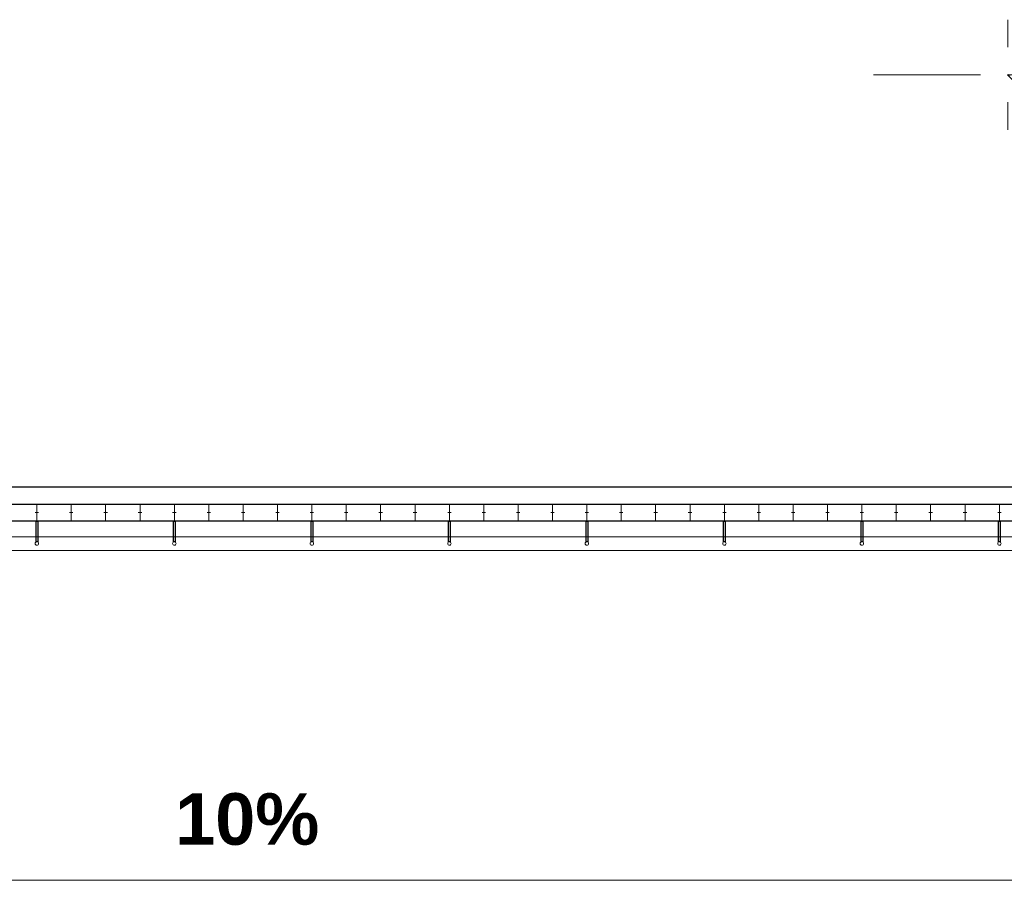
# Model space of a CAD drawing. Header units: millimetres. Extents: x -63554 to 200, y -19084 to 40052.
# Tile 103 of 120: x -57373 to -54509, y 37445 to 39948. Entities that reach past the tile are written whole.
import ezdxf

# ---------------------------------------------------------------- set-up
doc = ezdxf.new("R2010")
doc.units = ezdxf.units.MM
doc.header["$MEASUREMENT"] = 0
for name, color, linetype, lineweight in [('Annotation - Text.AR_Pen_No__1', 7, 'Continuous', 13), ('New_1154_Välistrepid_ kaldteed ja terrassid_Pen_No__41', 7, 'Continuous', 25), ('New_1252_Varikatused_Pen_No__1', 7, 'Continuous', 13), ('New_1252_Varikatused_Pen_No__101', 252, 'Continuous', 13), ('New_1253_Välistasandite piirded ja käsipuud_Pen_No__1', 7, 'Continuous', 13), ('New_1253_Välistasandite piirded ja käsipuud_Pen_No__41', 7, 'Continuous', 25), ('New__trapid_Pen_No__1', 7, 'Continuous', 13)]:
    doc.layers.add(name, color=color, linetype=linetype, lineweight=lineweight)
for name, color, linetype in [('New_1154_Välistrepid_ kaldteed ja terrassid', 7, 'Continuous'), ('New_1252_Varikatused', 7, 'Continuous'), ('New_1253_Välistasandite piirded ja käsipuud', 7, 'Continuous'), ('New__trapid', 7, 'Continuous')]:
    doc.layers.add(name, color=color, linetype=linetype)
doc.styles.add('GENERATED_STYLE_3', font='arialbd.ttf')
pattern_1 = [(10, (0, 0), (-7.814168, 44.316348), [])]

# ---------------------------------------------------------------- blocks, each defined once
blk = doc.blocks.new('Slab_65_1', base_point=(-54520.6, 38489.7))
at = {"layer": 'New_1253_Välistasandite piirded ja käsipuud_Pen_No__41', "color": 7, "linetype": 'Continuous', "lineweight": 25, "flags": 128}
blk.add_lwpolyline([(-54520.6, 38489.7), (-54520.6, 38429.7), (-54525.6, 38429.7), (-54525.6, 38489.7)], close=True, dxfattribs=at)
blk = doc.blocks.new('Slab_66_1', base_point=(-54520.6, 38489.7))
at = {"layer": 'New_1253_Välistasandite piirded ja käsipuud_Pen_No__41', "color": 7, "linetype": 'Continuous', "lineweight": 25, "flags": 128}
blk.add_lwpolyline([(-54520.6, 38489.7), (-54520.6, 38429.7), (-54525.6, 38429.7), (-54525.6, 38489.7)], close=True, dxfattribs=at)
blk = doc.blocks.new('Slab_67_1', base_point=(-54920.6, 38489.7))
at = {"layer": 'New_1253_Välistasandite piirded ja käsipuud_Pen_No__41', "color": 7, "linetype": 'Continuous', "lineweight": 25, "flags": 128}
blk.add_lwpolyline([(-54920.6, 38489.7), (-54920.6, 38429.7), (-54925.6, 38429.7), (-54925.6, 38489.7)], close=True, dxfattribs=at)
blk = doc.blocks.new('Slab_68_1', base_point=(-54920.6, 38489.7))
at = {"layer": 'New_1253_Välistasandite piirded ja käsipuud_Pen_No__41', "color": 7, "linetype": 'Continuous', "lineweight": 25, "flags": 128}
blk.add_lwpolyline([(-54920.6, 38489.7), (-54920.6, 38429.7), (-54925.6, 38429.7), (-54925.6, 38489.7)], close=True, dxfattribs=at)
blk = doc.blocks.new('Slab_69_1', base_point=(-55320.6, 38489.7))
at = {"layer": 'New_1253_Välistasandite piirded ja käsipuud_Pen_No__41', "color": 7, "linetype": 'Continuous', "lineweight": 25, "flags": 128}
blk.add_lwpolyline([(-55320.6, 38489.7), (-55320.6, 38429.7), (-55325.6, 38429.7), (-55325.6, 38489.7)], close=True, dxfattribs=at)
blk = doc.blocks.new('Slab_70_1', base_point=(-55320.6, 38489.7))
at = {"layer": 'New_1253_Välistasandite piirded ja käsipuud_Pen_No__41', "color": 7, "linetype": 'Continuous', "lineweight": 25, "flags": 128}
blk.add_lwpolyline([(-55320.6, 38489.7), (-55320.6, 38429.7), (-55325.6, 38429.7), (-55325.6, 38489.7)], close=True, dxfattribs=at)
blk = doc.blocks.new('Slab_71_1', base_point=(-55720.6, 38489.7))
at = {"layer": 'New_1253_Välistasandite piirded ja käsipuud_Pen_No__41', "color": 7, "linetype": 'Continuous', "lineweight": 25, "flags": 128}
blk.add_lwpolyline([(-55720.6, 38489.7), (-55720.6, 38429.7), (-55725.6, 38429.7), (-55725.6, 38489.7)], close=True, dxfattribs=at)
blk = doc.blocks.new('Slab_72_1', base_point=(-55720.6, 38489.7))
at = {"layer": 'New_1253_Välistasandite piirded ja käsipuud_Pen_No__41', "color": 7, "linetype": 'Continuous', "lineweight": 25, "flags": 128}
blk.add_lwpolyline([(-55720.6, 38489.7), (-55720.6, 38429.7), (-55725.6, 38429.7), (-55725.6, 38489.7)], close=True, dxfattribs=at)
blk = doc.blocks.new('Slab_73_1', base_point=(-56120.6, 38489.7))
at = {"layer": 'New_1253_Välistasandite piirded ja käsipuud_Pen_No__41', "color": 7, "linetype": 'Continuous', "lineweight": 25, "flags": 128}
blk.add_lwpolyline([(-56120.6, 38489.7), (-56120.6, 38429.7), (-56125.6, 38429.7), (-56125.6, 38489.7)], close=True, dxfattribs=at)
blk = doc.blocks.new('Slab_74_1', base_point=(-56120.6, 38489.7))
at = {"layer": 'New_1253_Välistasandite piirded ja käsipuud_Pen_No__41', "color": 7, "linetype": 'Continuous', "lineweight": 25, "flags": 128}
blk.add_lwpolyline([(-56120.6, 38489.7), (-56120.6, 38429.7), (-56125.6, 38429.7), (-56125.6, 38489.7)], close=True, dxfattribs=at)
blk = doc.blocks.new('Slab_75_1', base_point=(-56520.7, 38489.7))
at = {"layer": 'New_1253_Välistasandite piirded ja käsipuud_Pen_No__41', "color": 7, "linetype": 'Continuous', "lineweight": 25, "flags": 128}
blk.add_lwpolyline([(-56520.7, 38489.7), (-56520.7, 38429.7), (-56525.7, 38429.7), (-56525.7, 38489.7)], close=True, dxfattribs=at)
blk = doc.blocks.new('Slab_76_1', base_point=(-56520.7, 38489.7))
at = {"layer": 'New_1253_Välistasandite piirded ja käsipuud_Pen_No__41', "color": 7, "linetype": 'Continuous', "lineweight": 25, "flags": 128}
blk.add_lwpolyline([(-56520.7, 38489.7), (-56520.7, 38429.7), (-56525.7, 38429.7), (-56525.7, 38489.7)], close=True, dxfattribs=at)
blk = doc.blocks.new('Slab_77_1', base_point=(-56920.6, 38489.7))
at = {"layer": 'New_1253_Välistasandite piirded ja käsipuud_Pen_No__41', "color": 7, "linetype": 'Continuous', "lineweight": 25, "flags": 128}
blk.add_lwpolyline([(-56920.6, 38489.7), (-56920.6, 38429.7), (-56925.6, 38429.7), (-56925.6, 38489.7)], close=True, dxfattribs=at)
blk = doc.blocks.new('Slab_78_1', base_point=(-56920.6, 38489.7))
at = {"layer": 'New_1253_Välistasandite piirded ja käsipuud_Pen_No__41', "color": 7, "linetype": 'Continuous', "lineweight": 25, "flags": 128}
blk.add_lwpolyline([(-56920.6, 38489.7), (-56920.6, 38429.7), (-56925.6, 38429.7), (-56925.6, 38489.7)], close=True, dxfattribs=at)
blk = doc.blocks.new('Slab_79_1', base_point=(-57320.6, 38489.7))
at = {"layer": 'New_1253_Välistasandite piirded ja käsipuud_Pen_No__41', "color": 7, "linetype": 'Continuous', "lineweight": 25, "flags": 128}
blk.add_lwpolyline([(-57320.6, 38489.7), (-57320.6, 38429.7), (-57325.6, 38429.7), (-57325.6, 38489.7)], close=True, dxfattribs=at)
blk = doc.blocks.new('Slab_80_1', base_point=(-57320.6, 38489.7))
at = {"layer": 'New_1253_Välistasandite piirded ja käsipuud_Pen_No__41', "color": 7, "linetype": 'Continuous', "lineweight": 25, "flags": 128}
blk.add_lwpolyline([(-57320.6, 38489.7), (-57320.6, 38429.7), (-57325.6, 38429.7), (-57325.6, 38489.7)], close=True, dxfattribs=at)
blk = doc.blocks.new('Column_63_1', base_point=(-54523.3, 38424.7))
at = {"layer": 'New_1253_Välistasandite piirded ja käsipuud_Pen_No__1', "color": 7, "linetype": 'Continuous', "lineweight": 13, "flags": 128}
blk.add_lwpolyline([(-54523.3, 38429.7, -0.414214), (-54518.3, 38424.7, -0.414214), (-54523.3, 38419.7, -0.414214), (-54528.3, 38424.7, -0.414214)], format="xyb", close=True, dxfattribs=at)
blk = doc.blocks.new('Column_64_1', base_point=(-54523.3, 38424.7))
at = {"layer": 'New_1253_Välistasandite piirded ja käsipuud_Pen_No__1', "color": 7, "linetype": 'Continuous', "lineweight": 13, "flags": 128}
blk.add_lwpolyline([(-54523.3, 38429.7, -0.414214), (-54518.3, 38424.7, -0.414214), (-54523.3, 38419.7, -0.414214), (-54528.3, 38424.7, -0.414214)], format="xyb", close=True, dxfattribs=at)
blk = doc.blocks.new('Column_65_1', base_point=(-54923.3, 38424.7))
at = {"layer": 'New_1253_Välistasandite piirded ja käsipuud_Pen_No__1', "color": 7, "linetype": 'Continuous', "lineweight": 13, "flags": 128}
blk.add_lwpolyline([(-54923.3, 38429.7, -0.414214), (-54918.3, 38424.7, -0.414214), (-54923.3, 38419.7, -0.414214), (-54928.3, 38424.7, -0.414214)], format="xyb", close=True, dxfattribs=at)
blk = doc.blocks.new('Column_66_1', base_point=(-54923.3, 38424.7))
at = {"layer": 'New_1253_Välistasandite piirded ja käsipuud_Pen_No__1', "color": 7, "linetype": 'Continuous', "lineweight": 13, "flags": 128}
blk.add_lwpolyline([(-54923.3, 38429.7, -0.414214), (-54918.3, 38424.7, -0.414214), (-54923.3, 38419.7, -0.414214), (-54928.3, 38424.7, -0.414214)], format="xyb", close=True, dxfattribs=at)
blk = doc.blocks.new('Column_67_1', base_point=(-55323.3, 38424.7))
at = {"layer": 'New_1253_Välistasandite piirded ja käsipuud_Pen_No__1', "color": 7, "linetype": 'Continuous', "lineweight": 13, "flags": 128}
blk.add_lwpolyline([(-55323.3, 38429.7, -0.414214), (-55318.3, 38424.7, -0.414214), (-55323.3, 38419.7, -0.414214), (-55328.3, 38424.7, -0.414214)], format="xyb", close=True, dxfattribs=at)
blk = doc.blocks.new('Column_68_1', base_point=(-55323.3, 38424.7))
at = {"layer": 'New_1253_Välistasandite piirded ja käsipuud_Pen_No__1', "color": 7, "linetype": 'Continuous', "lineweight": 13, "flags": 128}
blk.add_lwpolyline([(-55323.3, 38429.7, -0.414214), (-55318.3, 38424.7, -0.414214), (-55323.3, 38419.7, -0.414214), (-55328.3, 38424.7, -0.414214)], format="xyb", close=True, dxfattribs=at)
blk = doc.blocks.new('Column_69_1', base_point=(-55723.3, 38424.7))
at = {"layer": 'New_1253_Välistasandite piirded ja käsipuud_Pen_No__1', "color": 7, "linetype": 'Continuous', "lineweight": 13, "flags": 128}
blk.add_lwpolyline([(-55723.3, 38429.7, -0.414214), (-55718.3, 38424.7, -0.414214), (-55723.3, 38419.7, -0.414214), (-55728.3, 38424.7, -0.414214)], format="xyb", close=True, dxfattribs=at)
blk = doc.blocks.new('Column_70_1', base_point=(-55723.3, 38424.7))
at = {"layer": 'New_1253_Välistasandite piirded ja käsipuud_Pen_No__1', "color": 7, "linetype": 'Continuous', "lineweight": 13, "flags": 128}
blk.add_lwpolyline([(-55723.3, 38429.7, -0.414214), (-55718.3, 38424.7, -0.414214), (-55723.3, 38419.7, -0.414214), (-55728.3, 38424.7, -0.414214)], format="xyb", close=True, dxfattribs=at)
blk = doc.blocks.new('Column_71_1', base_point=(-56123.3, 38424.7))
at = {"layer": 'New_1253_Välistasandite piirded ja käsipuud_Pen_No__1', "color": 7, "linetype": 'Continuous', "lineweight": 13, "flags": 128}
blk.add_lwpolyline([(-56123.3, 38429.7, -0.414214), (-56118.3, 38424.7, -0.414214), (-56123.3, 38419.7, -0.414214), (-56128.3, 38424.7, -0.414214)], format="xyb", close=True, dxfattribs=at)
blk = doc.blocks.new('Column_72_1', base_point=(-56123.3, 38424.7))
at = {"layer": 'New_1253_Välistasandite piirded ja käsipuud_Pen_No__1', "color": 7, "linetype": 'Continuous', "lineweight": 13, "flags": 128}
blk.add_lwpolyline([(-56123.3, 38429.7, -0.414214), (-56118.3, 38424.7, -0.414214), (-56123.3, 38419.7, -0.414214), (-56128.3, 38424.7, -0.414214)], format="xyb", close=True, dxfattribs=at)
blk = doc.blocks.new('Column_73_1', base_point=(-56523.4, 38424.7))
at = {"layer": 'New_1253_Välistasandite piirded ja käsipuud_Pen_No__1', "color": 7, "linetype": 'Continuous', "lineweight": 13, "flags": 128}
blk.add_lwpolyline([(-56523.4, 38429.7, -0.414214), (-56518.4, 38424.7, -0.414214), (-56523.4, 38419.7, -0.414214), (-56528.4, 38424.7, -0.414214)], format="xyb", close=True, dxfattribs=at)
blk = doc.blocks.new('Column_74_1', base_point=(-56523.4, 38424.7))
at = {"layer": 'New_1253_Välistasandite piirded ja käsipuud_Pen_No__1', "color": 7, "linetype": 'Continuous', "lineweight": 13, "flags": 128}
blk.add_lwpolyline([(-56523.4, 38429.7, -0.414214), (-56518.4, 38424.7, -0.414214), (-56523.4, 38419.7, -0.414214), (-56528.4, 38424.7, -0.414214)], format="xyb", close=True, dxfattribs=at)
blk = doc.blocks.new('Column_75_1', base_point=(-56923.3, 38424.7))
at = {"layer": 'New_1253_Välistasandite piirded ja käsipuud_Pen_No__1', "color": 7, "linetype": 'Continuous', "lineweight": 13, "flags": 128}
blk.add_lwpolyline([(-56923.3, 38429.7, -0.414214), (-56918.3, 38424.7, -0.414214), (-56923.3, 38419.7, -0.414214), (-56928.3, 38424.7, -0.414214)], format="xyb", close=True, dxfattribs=at)
blk = doc.blocks.new('Column_76_1', base_point=(-56923.3, 38424.7))
at = {"layer": 'New_1253_Välistasandite piirded ja käsipuud_Pen_No__1', "color": 7, "linetype": 'Continuous', "lineweight": 13, "flags": 128}
blk.add_lwpolyline([(-56923.3, 38429.7, -0.414214), (-56918.3, 38424.7, -0.414214), (-56923.3, 38419.7, -0.414214), (-56928.3, 38424.7, -0.414214)], format="xyb", close=True, dxfattribs=at)
blk = doc.blocks.new('Column_77_1', base_point=(-57323.3, 38424.7))
at = {"layer": 'New_1253_Välistasandite piirded ja käsipuud_Pen_No__1', "color": 7, "linetype": 'Continuous', "lineweight": 13, "flags": 128}
blk.add_lwpolyline([(-57323.3, 38429.7, -0.414214), (-57318.3, 38424.7, -0.414214), (-57323.3, 38419.7, -0.414214), (-57328.3, 38424.7, -0.414214)], format="xyb", close=True, dxfattribs=at)
blk = doc.blocks.new('Column_78_1', base_point=(-57323.3, 38424.7))
at = {"layer": 'New_1253_Välistasandite piirded ja käsipuud_Pen_No__1', "color": 7, "linetype": 'Continuous', "lineweight": 13, "flags": 128}
blk.add_lwpolyline([(-57323.3, 38429.7, -0.414214), (-57318.3, 38424.7, -0.414214), (-57323.3, 38419.7, -0.414214), (-57328.3, 38424.7, -0.414214)], format="xyb", close=True, dxfattribs=at)
blk = doc.blocks.new('Roof_5_1', base_point=(-53419.8, 38489.7))
at = {"layer": 'New_1253_Välistasandite piirded ja käsipuud_Pen_No__41', "color": 7, "linetype": 'Continuous', "lineweight": 25, "flags": 128}
for points in [[(-59923.3, 38539.7), (-53419.8, 38539.7)], [(-53419.8, 38489.7), (-59923.3, 38489.7)]]:
    blk.add_lwpolyline(points, dxfattribs=at)
blk = doc.blocks.new('Roof_12_1', base_point=(-59923.3, 36300.8))
at = {"layer": 'New_1154_Välistrepid_ kaldteed ja terrassid_Pen_No__41', "color": 7, "linetype": 'Continuous', "lineweight": 25, "flags": 128}
blk.add_lwpolyline([(-59923.3, 38589.7), (-53419.8, 38589.7)], dxfattribs=at)
blk = doc.blocks.new('Railing_6_1')
at = {"layer": 'New_1253_Välistasandite piirded ja käsipuud_Pen_No__1', "color": 7, "linetype": 'Continuous', "lineweight": 13}
for p, q in [((-53486.1, 38539.7), (-59916.8, 38539.7)), ((-57323.3, 38489.7), (-57323.3, 38539.7)), ((-57223.3, 38489.7), (-57223.3, 38539.7)), ((-57123.3, 38489.7), (-57123.3, 38539.7)), ((-57023.3, 38489.7), (-57023.3, 38539.7)), ((-56923.3, 38489.7), (-56923.3, 38539.7)), ((-56823.3, 38489.7), (-56823.3, 38539.7)), ((-56723.3, 38489.7), (-56723.3, 38539.7)), ((-56623.3, 38489.7), (-56623.3, 38539.7)), ((-56523.3, 38489.7), (-56523.3, 38539.7)), ((-56423.3, 38489.7), (-56423.3, 38539.7)), ((-56323.3, 38489.7), (-56323.3, 38539.7)), ((-56223.3, 38489.7), (-56223.3, 38539.7)), ((-56123.3, 38489.7), (-56123.3, 38539.7)), ((-56023.3, 38489.7), (-56023.3, 38539.7)), ((-55923.3, 38489.7), (-55923.3, 38539.7)), ((-55823.3, 38489.7), (-55823.3, 38539.7)), ((-55723.3, 38489.7), (-55723.3, 38539.7)), ((-55623.3, 38489.7), (-55623.3, 38539.7)), ((-55523.3, 38489.7), (-55523.3, 38539.7)), ((-55423.3, 38489.7), (-55423.3, 38539.7)), ((-55323.3, 38489.7), (-55323.3, 38539.7)), ((-55223.3, 38489.7), (-55223.3, 38539.7)), ((-55123.3, 38489.7), (-55123.3, 38539.7)), ((-55023.3, 38489.7), (-55023.3, 38539.7)), ((-54923.3, 38489.7), (-54923.3, 38539.7)), ((-54823.3, 38489.7), (-54823.3, 38539.7)), ((-54723.3, 38489.7), (-54723.3, 38539.7)), ((-54623.3, 38489.7), (-54623.3, 38539.7)), ((-54523.3, 38489.7), (-54523.3, 38539.7)), ((-57328.3, 38514.7), (-57318.3, 38514.7)), ((-57228.3, 38514.7), (-57218.3, 38514.7)), ((-57128.3, 38514.7), (-57118.3, 38514.7)), ((-57028.3, 38514.7), (-57018.3, 38514.7)), ((-56928.3, 38514.7), (-56918.3, 38514.7)), ((-56828.3, 38514.7), (-56818.3, 38514.7)), ((-56728.3, 38514.7), (-56718.3, 38514.7)), ((-56628.3, 38514.7), (-56618.3, 38514.7)), ((-56528.3, 38514.7), (-56518.3, 38514.7)), ((-56428.3, 38514.7), (-56418.3, 38514.7)), ((-56328.3, 38514.7), (-56318.3, 38514.7)), ((-56228.3, 38514.7), (-56218.3, 38514.7)), ((-56128.3, 38514.7), (-56118.3, 38514.7)), ((-56028.3, 38514.7), (-56018.3, 38514.7)), ((-55928.3, 38514.7), (-55918.3, 38514.7)), ((-55828.3, 38514.7), (-55818.3, 38514.7)), ((-55728.3, 38514.7), (-55718.3, 38514.7)), ((-55628.3, 38514.7), (-55618.3, 38514.7)), ((-55528.3, 38514.7), (-55518.3, 38514.7)), ((-55428.3, 38514.7), (-55418.3, 38514.7)), ((-55328.3, 38514.7), (-55318.3, 38514.7)), ((-55228.3, 38514.7), (-55218.3, 38514.7)), ((-55128.3, 38514.7), (-55118.3, 38514.7)), ((-55028.3, 38514.7), (-55018.3, 38514.7)), ((-54928.3, 38514.7), (-54918.3, 38514.7)), ((-54828.3, 38514.7), (-54818.3, 38514.7)), ((-54728.3, 38514.7), (-54718.3, 38514.7)), ((-54628.3, 38514.7), (-54618.3, 38514.7)), ((-54528.3, 38514.7), (-54518.3, 38514.7)), ((-59916.8, 38489.7), (-53486.1, 38489.7)), ((-53485.8, 38444.7), (-59916.8, 38444.7)), ((-53485.8, 38444.7), (-59916.8, 38444.7)), ((-59916.8, 38404.7), (-53485.8, 38404.7)), ((-59916.8, 38404.7), (-53485.8, 38404.7))]:
    blk.add_line(p, q, dxfattribs=at)
blk = doc.blocks.new('Line_1_1', base_point=(-59923.3, 37445.3))
at = {"layer": 'New__trapid_Pen_No__1', "color": 7, "linetype": 'Continuous', "lineweight": 13}
blk.add_line((-59923.3, 37445.3), (-53268.9, 37445.3), dxfattribs=at)
blk = doc.blocks.new('Column_192_1', base_point=(-54498.6, 39788.3))
at = {"layer": 'New_1252_Varikatused_Pen_No__101', "linetype": 'Continuous', "lineweight": 13}
h = blk.add_hatch(dxfattribs=at)
h.set_pattern_fill('WOOD_0001', color=252, style=0, pattern_type=2)
h.set_pattern_definition(pattern_1)
h.paths.add_polyline_path([(-54442.8, 39767.3), (-54442.8, 39774.3), (-54437.2, 39774.3), (-54437.2, 39767.3), (-54422.6, 39767.3), (-54422.6, 39778.3), (-54402.6, 39778.3), (-54402.6, 39788.3), (-54499.7, 39788.3), (-54485.7, 39774.3), (-54478.7, 39774.3), (-54478.7, 39767.3), (-54463.8, 39767.3), (-54463.8, 39774.3), (-54457.6, 39774.3), (-54457.6, 39767.3)])
h = blk.add_hatch(dxfattribs=at)
h.set_pattern_fill('WOOD_0001', color=252, style=0, pattern_type=2)
h.set_pattern_definition(pattern_1)
h.paths.add_polyline_path([(-54397.6, 39788.3), (-54397.6, 39777.8), (-54417.6, 39777.8), (-54417.6, 39767.3), (-54380.1, 39767.3), (-54380.1, 39774.3), (-54373.7, 39774.3), (-54373.7, 39767.3), (-54358.8, 39767.3), (-54358.8, 39774.3), (-54352.6, 39774.3), (-54352.6, 39767.3), (-54337.8, 39767.3), (-54337.8, 39774.3), (-54332.2, 39774.3), (-54332.2, 39767.3), (-54317.6, 39767.3), (-54317.6, 39778.3), (-54297.6, 39778.3), (-54297.6, 39788.3)])
h = blk.add_hatch(dxfattribs=at)
h.set_pattern_fill('WOOD_0001', color=252, style=0, pattern_type=2)
h.set_pattern_definition(pattern_1)
h.paths.add_polyline_path([(-54292.6, 39788.3), (-54292.6, 39777.8), (-54312.6, 39777.8), (-54312.6, 39767.3), (-54275.1, 39767.3), (-54275.1, 39774.3), (-54268.7, 39774.3), (-54268.7, 39767.3), (-54253.8, 39767.3), (-54253.8, 39774.3), (-54247.6, 39774.3), (-54247.6, 39767.3), (-54232.8, 39767.3), (-54232.8, 39774.3), (-54227.2, 39774.3), (-54227.2, 39767.3), (-54212.6, 39767.3), (-54212.6, 39778.3), (-54192.6, 39778.3), (-54192.6, 39788.3)])
h = blk.add_hatch(dxfattribs=at)
h.set_pattern_fill('WOOD_0001', color=252, style=0, pattern_type=2)
h.set_pattern_definition(pattern_1)
h.paths.add_polyline_path([(-54187.6, 39788.3), (-54187.6, 39777.8), (-54207.6, 39777.8), (-54207.6, 39767.3), (-54170.1, 39767.3), (-54170.1, 39774.3), (-54163.7, 39774.3), (-54163.7, 39767.3), (-54148.8, 39767.3), (-54148.8, 39774.3), (-54142.6, 39774.3), (-54142.6, 39767.3), (-54127.8, 39767.3), (-54127.8, 39774.3), (-54122.2, 39774.3), (-54122.2, 39767.3), (-54107.6, 39767.3), (-54107.6, 39778.3), (-54087.6, 39778.3), (-54087.6, 39788.3)])
h = blk.add_hatch(dxfattribs=at)
h.set_pattern_fill('WOOD_0001', color=252, style=0, pattern_type=2)
h.set_pattern_definition(pattern_1)
h.paths.add_polyline_path([(-54082.6, 39788.3), (-54082.6, 39777.8), (-54102.6, 39777.8), (-54102.6, 39767.3), (-54065.1, 39767.3), (-54065.1, 39774.3), (-54058.7, 39774.3), (-54058.7, 39767.3), (-54043.8, 39767.3), (-54043.8, 39774.3), (-54037.6, 39774.3), (-54037.6, 39767.3), (-54022.8, 39767.3), (-54022.8, 39774.3), (-54017.2, 39774.3), (-54017.2, 39767.3), (-54002.6, 39767.3), (-54002.6, 39778.3), (-53982.6, 39778.3), (-53982.6, 39788.3)])
h = blk.add_hatch(dxfattribs=at)
h.set_pattern_fill('WOOD_0001', color=252, style=0, pattern_type=2)
h.set_pattern_definition(pattern_1)
h.paths.add_polyline_path([(-53977.6, 39788.3), (-53977.6, 39777.8), (-53997.6, 39777.8), (-53997.6, 39767.3), (-53960.1, 39767.3), (-53960.1, 39774.3), (-53953.7, 39774.3), (-53953.7, 39767.3), (-53938.8, 39767.3), (-53938.8, 39774.3), (-53932.6, 39774.3), (-53932.6, 39767.3), (-53917.8, 39767.3), (-53917.8, 39774.3), (-53912.2, 39774.3), (-53912.2, 39767.3), (-53897.6, 39767.3), (-53897.6, 39778.3), (-53877.6, 39778.3), (-53877.6, 39788.3)])
at = {"layer": 'New_1252_Varikatused_Pen_No__1', "color": 7, "linetype": 'Continuous', "lineweight": 13}
for p, q in [((-54498.6, 39868.3), (-54498.6, 39948.3)), ((-54578.6, 39788.3), (-54889.6, 39788.3)), ((-54499.7, 39788.3), (-54485.7, 39774.3)), ((-54402.6, 39788.3), (-54499.7, 39788.3)), ((-54418.6, 39788.3), (-54107.5, 39788.3)), ((-54402.6, 39788.3), (-54402.6, 39778.3)), ((-54397.6, 39788.3), (-54397.6, 39777.8)), ((-54297.6, 39788.3), (-54397.6, 39788.3)), ((-54297.6, 39788.3), (-54297.6, 39778.3)), ((-54292.6, 39788.3), (-54292.6, 39777.8)), ((-54192.6, 39788.3), (-54292.6, 39788.3)), ((-54192.6, 39788.3), (-54192.6, 39778.3)), ((-54187.6, 39788.3), (-54187.6, 39777.8)), ((-54087.6, 39788.3), (-54187.6, 39788.3)), ((-54087.6, 39788.3), (-54087.6, 39778.3)), ((-54082.6, 39788.3), (-54082.6, 39777.8)), ((-53982.6, 39788.3), (-54082.6, 39788.3)), ((-53982.6, 39788.3), (-53982.6, 39778.3)), ((-53977.6, 39788.3), (-53977.6, 39777.8)), ((-53877.6, 39788.3), (-53977.6, 39788.3)), ((-53877.6, 39788.3), (-53877.6, 39778.3)), ((-54478.7, 39774.3), (-54485.7, 39774.3)), ((-54478.7, 39774.3), (-54478.7, 39767.3)), ((-54463.8, 39767.3), (-54478.7, 39767.3)), ((-54463.8, 39774.3), (-54463.8, 39767.3)), ((-54457.6, 39774.3), (-54463.8, 39774.3)), ((-54457.6, 39774.3), (-54457.6, 39767.3)), ((-54442.8, 39767.3), (-54457.6, 39767.3)), ((-54442.8, 39774.3), (-54442.8, 39767.3)), ((-54437.2, 39774.3), (-54442.8, 39774.3)), ((-54437.2, 39774.3), (-54437.2, 39767.3)), ((-54422.6, 39767.3), (-54437.2, 39767.3)), ((-54422.6, 39778.3), (-54422.6, 39767.3)), ((-54402.6, 39778.3), (-54422.6, 39778.3)), ((-54417.6, 39777.8), (-54417.6, 39767.3)), ((-54397.6, 39777.8), (-54417.6, 39777.8)), ((-54380.1, 39767.3), (-54417.6, 39767.3)), ((-54380.1, 39774.3), (-54380.1, 39767.3)), ((-54373.7, 39774.3), (-54380.1, 39774.3)), ((-54373.7, 39774.3), (-54373.7, 39767.3)), ((-54358.8, 39767.3), (-54373.7, 39767.3)), ((-54358.8, 39774.3), (-54358.8, 39767.3)), ((-54352.6, 39774.3), (-54358.8, 39774.3)), ((-54352.6, 39774.3), (-54352.6, 39767.3)), ((-54337.8, 39767.3), (-54352.6, 39767.3)), ((-54337.8, 39774.3), (-54337.8, 39767.3)), ((-54332.2, 39774.3), (-54337.8, 39774.3)), ((-54332.2, 39774.3), (-54332.2, 39767.3)), ((-54317.6, 39767.3), (-54332.2, 39767.3)), ((-54317.6, 39778.3), (-54317.6, 39767.3)), ((-54297.6, 39778.3), (-54317.6, 39778.3)), ((-54312.6, 39777.8), (-54312.6, 39767.3)), ((-54292.6, 39777.8), (-54312.6, 39777.8)), ((-54275.1, 39767.3), (-54312.6, 39767.3)), ((-54275.1, 39774.3), (-54275.1, 39767.3)), ((-54268.7, 39774.3), (-54275.1, 39774.3)), ((-54268.7, 39774.3), (-54268.7, 39767.3)), ((-54253.8, 39767.3), (-54268.7, 39767.3)), ((-54253.8, 39774.3), (-54253.8, 39767.3)), ((-54247.6, 39774.3), (-54253.8, 39774.3)), ((-54247.6, 39774.3), (-54247.6, 39767.3)), ((-54232.8, 39767.3), (-54247.6, 39767.3)), ((-54232.8, 39774.3), (-54232.8, 39767.3)), ((-54227.2, 39774.3), (-54232.8, 39774.3)), ((-54227.2, 39774.3), (-54227.2, 39767.3)), ((-54212.6, 39767.3), (-54227.2, 39767.3)), ((-54212.6, 39778.3), (-54212.6, 39767.3)), ((-54192.6, 39778.3), (-54212.6, 39778.3)), ((-54207.6, 39777.8), (-54207.6, 39767.3)), ((-54187.6, 39777.8), (-54207.6, 39777.8)), ((-54170.1, 39767.3), (-54207.6, 39767.3)), ((-54170.1, 39774.3), (-54170.1, 39767.3)), ((-54163.7, 39774.3), (-54170.1, 39774.3)), ((-54163.7, 39774.3), (-54163.7, 39767.3)), ((-54148.8, 39767.3), (-54163.7, 39767.3)), ((-54148.8, 39774.3), (-54148.8, 39767.3)), ((-54142.6, 39774.3), (-54148.8, 39774.3)), ((-54142.6, 39774.3), (-54142.6, 39767.3)), ((-54127.8, 39767.3), (-54142.6, 39767.3)), ((-54127.8, 39774.3), (-54127.8, 39767.3)), ((-54122.2, 39774.3), (-54127.8, 39774.3)), ((-54122.2, 39774.3), (-54122.2, 39767.3)), ((-54107.6, 39767.3), (-54122.2, 39767.3)), ((-54107.6, 39778.3), (-54107.6, 39767.3)), ((-54087.6, 39778.3), (-54107.6, 39778.3)), ((-54102.6, 39777.8), (-54102.6, 39767.3)), ((-54082.6, 39777.8), (-54102.6, 39777.8)), ((-54065.1, 39767.3), (-54102.6, 39767.3)), ((-54065.1, 39774.3), (-54065.1, 39767.3)), ((-54058.7, 39774.3), (-54065.1, 39774.3)), ((-54058.7, 39774.3), (-54058.7, 39767.3)), ((-54043.8, 39767.3), (-54058.7, 39767.3)), ((-54043.8, 39774.3), (-54043.8, 39767.3)), ((-54037.6, 39774.3), (-54043.8, 39774.3)), ((-54037.6, 39774.3), (-54037.6, 39767.3)), ((-54022.8, 39767.3), (-54037.6, 39767.3)), ((-54022.8, 39774.3), (-54022.8, 39767.3)), ((-54017.2, 39774.3), (-54022.8, 39774.3)), ((-54017.2, 39774.3), (-54017.2, 39767.3)), ((-54002.6, 39767.3), (-54017.2, 39767.3)), ((-54002.6, 39778.3), (-54002.6, 39767.3)), ((-53982.6, 39778.3), (-54002.6, 39778.3)), ((-53997.6, 39777.8), (-53997.6, 39767.3)), ((-53977.6, 39777.8), (-53997.6, 39777.8)), ((-53960.1, 39767.3), (-53997.6, 39767.3)), ((-53960.1, 39774.3), (-53960.1, 39767.3)), ((-53953.7, 39774.3), (-53960.1, 39774.3)), ((-53953.7, 39774.3), (-53953.7, 39767.3)), ((-53938.8, 39767.3), (-53953.7, 39767.3)), ((-53938.8, 39774.3), (-53938.8, 39767.3)), ((-53932.6, 39774.3), (-53938.8, 39774.3)), ((-53932.6, 39774.3), (-53932.6, 39767.3)), ((-53917.8, 39767.3), (-53932.6, 39767.3)), ((-53917.8, 39774.3), (-53917.8, 39767.3)), ((-53912.2, 39774.3), (-53917.8, 39774.3)), ((-53912.2, 39774.3), (-53912.2, 39767.3)), ((-53897.6, 39767.3), (-53912.2, 39767.3)), ((-53897.6, 39778.3), (-53897.6, 39767.3)), ((-53877.6, 39778.3), (-53897.6, 39778.3)), ((-54498.6, 39708.3), (-54498.6, 39628.3))]:
    blk.add_line(p, q, dxfattribs=at)
blk.add_point((-54498.6, 39788.3), dxfattribs=at)

msp = doc.modelspace()

# ---------------------------------------------------------------- block references
at = {"layer": 'New_1154_Välistrepid_ kaldteed ja terrassid', "color": 7, "linetype": 'Continuous', "lineweight": 25}
msp.add_blockref('Roof_12_1', (-59923.3, 36300.8), dxfattribs=at)
at = {"layer": 'New_1252_Varikatused', "color": 7, "lineweight": 13}
msp.add_blockref('Column_192_1', (-54498.6, 39788.3), dxfattribs=at)
at = {"layer": 'New_1253_Välistasandite piirded ja käsipuud', "color": 7, "linetype": 'Continuous', "lineweight": 13}
msp.add_blockref('Railing_6_1', (0, 0), dxfattribs=at)
at = {"layer": 'New_1253_Välistasandite piirded ja käsipuud', "color": 7, "linetype": 'Continuous', "lineweight": 25}
for name, p in [('Roof_5_1', (-53419.8, 38489.7)), ('Slab_79_1', (-57320.6, 38489.7)), ('Slab_80_1', (-57320.6, 38489.7)), ('Slab_77_1', (-56920.6, 38489.7)), ('Slab_78_1', (-56920.6, 38489.7)), ('Slab_75_1', (-56520.7, 38489.7)), ('Slab_76_1', (-56520.7, 38489.7)), ('Slab_73_1', (-56120.6, 38489.7)), ('Slab_74_1', (-56120.6, 38489.7)), ('Slab_71_1', (-55720.6, 38489.7)), ('Slab_72_1', (-55720.6, 38489.7)), ('Slab_69_1', (-55320.6, 38489.7)), ('Slab_70_1', (-55320.6, 38489.7)), ('Slab_67_1', (-54920.6, 38489.7)), ('Slab_68_1', (-54920.6, 38489.7)), ('Slab_65_1', (-54520.6, 38489.7)), ('Slab_66_1', (-54520.6, 38489.7))]:
    msp.add_blockref(name, p, dxfattribs=at)
at = {"layer": 'New_1253_Välistasandite piirded ja käsipuud', "color": 7, "lineweight": 13}
for name, p in [('Column_77_1', (-57323.3, 38424.7)), ('Column_78_1', (-57323.3, 38424.7)), ('Column_75_1', (-56923.3, 38424.7)), ('Column_76_1', (-56923.3, 38424.7)), ('Column_73_1', (-56523.4, 38424.7)), ('Column_74_1', (-56523.4, 38424.7)), ('Column_71_1', (-56123.3, 38424.7)), ('Column_72_1', (-56123.3, 38424.7)), ('Column_69_1', (-55723.3, 38424.7)), ('Column_70_1', (-55723.3, 38424.7)), ('Column_67_1', (-55323.3, 38424.7)), ('Column_68_1', (-55323.3, 38424.7)), ('Column_65_1', (-54923.3, 38424.7)), ('Column_66_1', (-54923.3, 38424.7)), ('Column_63_1', (-54523.3, 38424.7)), ('Column_64_1', (-54523.3, 38424.7))]:
    msp.add_blockref(name, p, dxfattribs=at)
at = {"layer": 'New__trapid', "color": 7, "linetype": 'Continuous', "lineweight": 13}
msp.add_blockref('Line_1_1', (-59923.3, 37445.3), dxfattribs=at)

# ---------------------------------------------------------------- texts
at = {"layer": 'Annotation - Text.AR_Pen_No__1', "color": 7, "linetype": 'Continuous', "lineweight": 13, "insert": (-56711.4, 37698.6), "char_height": 150, "attachment_point": 2, "style": 'GENERATED_STYLE_3'}
msp.add_mtext('\\A1;{\\pqc;\\fArial|b1|i0|c0|p0;\\W1.000000;10\\fArial|b1|i0|c0|p0;\\W1.000000;%}', dxfattribs=at)

doc.saveas('drawing.dxf')
